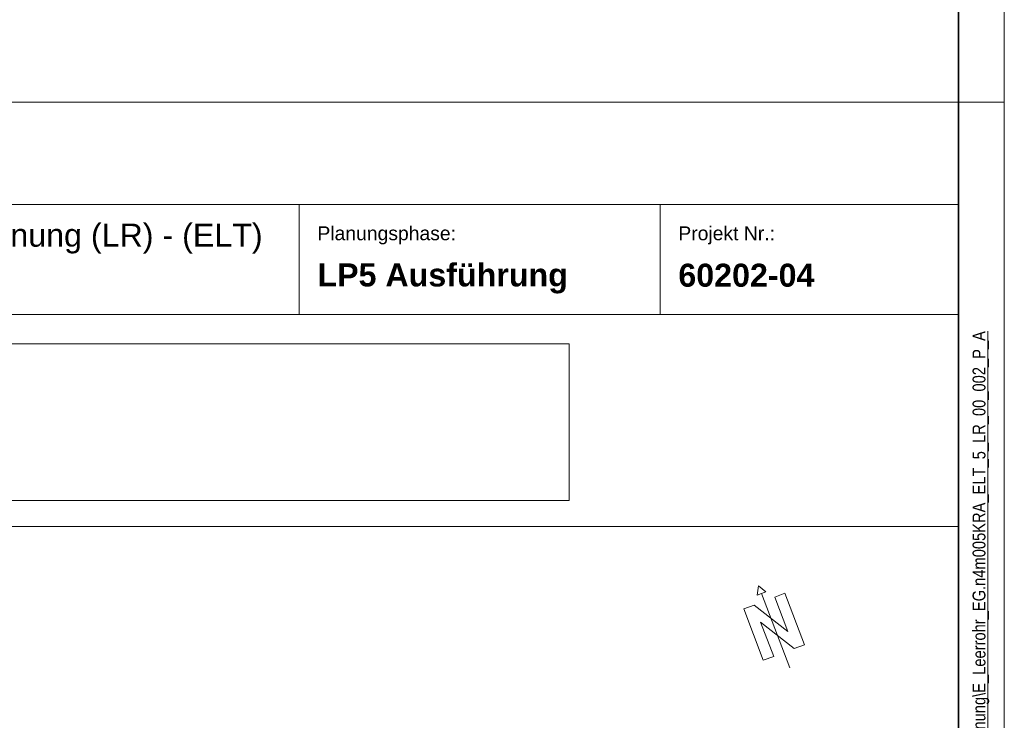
# Model space of a CAD drawing. Extents: x -620 to 300, y 62 to 1162.
# Tile 30 of 256: x 193 to 300, y 292 to 368. Entities that reach past the tile are written whole.
import ezdxf

# ---------------------------------------------------------------- set-up
doc = ezdxf.new("R2010")
doc.units = 0
doc.layers.get('0').update_dxf_attribs({"lineweight": 13})
for name, color, linetype, lineweight in [('iwb_Plankopf Linie', 7, 'Continuous', 13), ('iwb_Plankopf Rahmen', 7, 'Continuous', 35), ('iwb_Plankopf Text', 7, 'Continuous', 18), ('X_Bitmap', 7, 'Continuous', 5)]:
    doc.layers.add(name, color=color, linetype=linetype, lineweight=lineweight)
doc.layers.add('iwb_Plankopf_Nordpfeil_20-82 Grad', color=3, linetype='Continuous', lineweight=18, true_color=0x00ff00)
doc.styles.add('Plankopf', font='arial.ttf')
doc.styles.get("Standard").update_dxf_attribs({"font": 'ARIALN.TTF'})
picture_1 = doc.add_image_def('image1.jfif', size_in_pixel=(600, 81))

# ---------------------------------------------------------------- blocks, each defined once
blk = doc.blocks.new('Blockreferenz-A06G94XP8I')
at = {"color": 0, "lineweight": -2}
for p, q in [((273.51, 306.64), (273.35, 305.61)), ((273.51, 306.64), (274.32, 305.98)), ((273.35, 305.61), (274.32, 305.98)), ((273.83, 305.8), (276.93, 297.67)), ((276.4, 305.81), (275.28, 305.38)), ((275.28, 305.38), (276.4, 305.81)), ((276.7, 301.64), (275.28, 305.38)), ((278.53, 300.2), (276.4, 305.81)), ((273.03, 304.53), (271.91, 304.1)), ((273.03, 304.53), (276.7, 301.64)), ((271.91, 304.1), (274.04, 298.5)), ((275.17, 298.92), (273.74, 302.66)), ((277.41, 299.78), (273.74, 302.66)), ((278.53, 300.2), (277.41, 299.78)), ((277.41, 299.78), (278.53, 300.2)), ((274.04, 298.5), (275.17, 298.92))]:
    blk.add_line(p, q, dxfattribs=at)

msp = doc.modelspace()

# ---------------------------------------------------------------- linework, layer by layer
at = {"layer": 'iwb_Plankopf Linie', "lineweight": 18, "ltscale": 0.18}
msp.add_line((295.35, 359.43), (115.35, 359.43), dxfattribs=at)
at = {"layer": 'iwb_Plankopf Linie', "ltscale": 0.13}
for p, q in [((295.35, 67.43), (295.35, 359.43)), ((295.35, 348.27), (115.35, 348.27)), ((223.35, 336.27), (223.35, 348.27)), ((262.76, 336.27), (262.76, 348.27)), ((295.35, 336.27), (115.35, 336.27)), ((115.35, 313.11), (295.35, 313.11))]:
    msp.add_line(p, q, dxfattribs=at)
at = {"layer": 'iwb_Plankopf Rahmen', "ltscale": 0.35}
msp.add_line((295.35, 359.43), (295.35, 67.43), dxfattribs=at)
at = {"layer": 'iwb_Plankopf Rahmen', "color": 8, "lineweight": 5, "ltscale": 0.13, "true_color": 0x808080}
msp.add_line((300.35, 359.43), (295.35, 359.43), dxfattribs=at)
at = {"layer": 'iwb_Plankopf Rahmen', "color": 8, "lineweight": 13, "ltscale": 0.13, "true_color": 0x808080}
msp.add_lwpolyline([(300.35, 62.43), (-619.65, 62.43), (-619.65, 1162.43), (300.35, 1162.43), (300.35, 62.43)], close=True, dxfattribs=at)
at = {"layer": 'iwb_Plankopf Rahmen', "ltscale": 0.35}
msp.add_lwpolyline([(-599.65, 67.43), (-599.65, 1157.43), (295.35, 1157.43), (295.35, 67.43), (-599.65, 67.43)], close=True, dxfattribs=at)

# ---------------------------------------------------------------- block references
at = {"layer": 'iwb_Plankopf_Nordpfeil_20-82 Grad', "ltscale": 0.18}
msp.add_blockref('Blockreferenz-A06G94XP8I', (0, 0), dxfattribs=at)

# ---------------------------------------------------------------- texts
at = {"layer": 'iwb_Plankopf Text', "ltscale": 0.18, "insert": (296.89, 74.51), "char_height": 1.4, "attachment_point": 1, "rotation": 90, "line_spacing_factor": 1.002}
msp.add_mtext('{\\fArial Narrow;\\\\srvnovamd01\\Nova_MD\\TGA\\60202 Pro Potsdam\\04 NB GES Krampnitz\\09 NOVA\\60202-04_AP_NB GES Krampnitz\\TGA\\Elektro\\Leerrohrplanung\\E_Leerrohr_EG.n4m005KRA_ELT_5_LR_00_002_P_A}', dxfattribs=at)
at = {"layer": 'iwb_Plankopf Text', "ltscale": 0.18, "insert": (219.37, 344.54), "char_height": 2.5172, "width": 53.7006, "attachment_point": 6, "style": 'Plankopf'}
msp.add_mtext('- Leerrohrplanung (LR) - (ELT) ', dxfattribs=at)
at = {"layer": 'iwb_Plankopf Text', "ltscale": 0.18, "style": 'Plankopf'}
for s, insert, char_height, attachment_point, line_spacing_factor in [('Planungsphase:', (225.35, 345.88), 1.5105, 1, 0.970891), ('Projekt Nr.:', (264.76, 345.88), 1.5105, 1, 0.970891), ('\\fArial|b1|i0|c0|p34;LP5 Ausführung', (225.35, 340.19), 2.5172, 4, 0.996218), ('\\fArial|b1|i0|c0|p34;60202-04', (264.76, 340.53), 2.5172, 4, 0.996218)]:
    msp.add_mtext(s, dxfattribs=dict(at, insert=insert, char_height=char_height, attachment_point=attachment_point, line_spacing_factor=line_spacing_factor))

# ---------------------------------------------------------------- pictures from other files: only their frames are drawn
at = {"layer": 'X_Bitmap', "ltscale": 0.13}
image = msp.add_image(picture_1, insert=(126.3, 315.96), size_in_units=(126.55, 17.08), dxfattribs=at)
image.dxf.flags = 7

doc.saveas('drawing.dxf')
